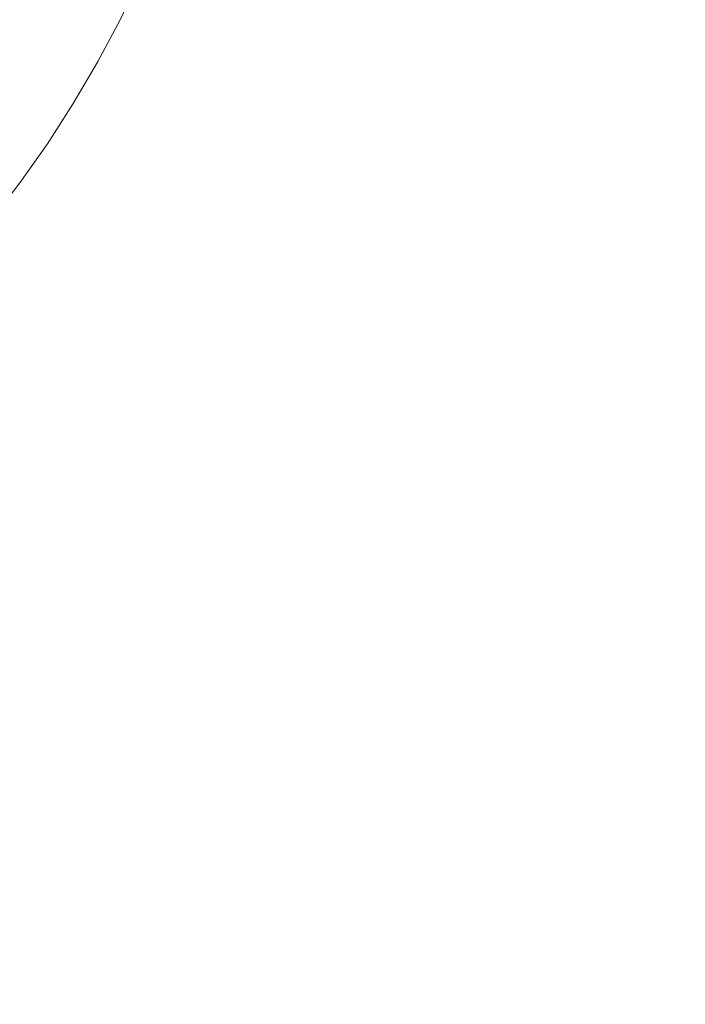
# Model space of a CAD drawing. Header units: centimetres. Extents: x -26 to 27.3, y -25.3 to -23.5.
# Tile 126 of 200: x 9.2898 to 9.3487, y -24.8921 to -24.8049. Entities that reach past the tile are written whole.
import ezdxf

# ---------------------------------------------------------------- set-up
doc = ezdxf.new("R2010")
doc.units = ezdxf.units.CM
doc.header["$LTSCALE"] = 2.54
doc.layers.add('Lucido design-1', color=7, linetype='Continuous')

# ---------------------------------------------------------------- blocks, each defined once
blk = doc.blocks.new('Gruppo-4-1')
at = {"color": 7, "linetype": 'Continuous', "lineweight": 9}
blk.add_3dface([(-25.890647, -23.559888, -349.282667), (-25.890647, -25.159888, -349.282667), (27.209353, -25.159888, -349.282667), (27.209353, -23.559888, -349.282667)], dxfattribs=at)
for points, invisible_edges in [([(-7.990647, -23.559888, -349.682667), (9.309353, -23.559888, -349.682667), (9.209353, -24.859888, -349.682667), (-7.890647, -24.859888, -349.682667)], 10), ([(9.209353, -24.859888, -349.682667), (9.309353, -23.559888, -349.682667), (9.309353, -24.759888, -349.682667)], 9), ([(9.209353, -24.859888, -349.682667), (9.309353, -24.759888, -349.682667), (9.309263, -24.764132, -349.682667)], 9), ([(9.209353, -24.859888, -349.682667), (9.309263, -24.764132, -349.682667), (9.308993, -24.768369, -349.682667), (9.308543, -24.77259, -349.682667)], 9), ([(9.308543, -24.77259, -349.682667), (9.307915, -24.776788, -349.682667), (9.307109, -24.780956, -349.682667), (9.209353, -24.859888, -349.682667)], 12), ([(9.307109, -24.780956, -349.682667), (9.306126, -24.785086, -349.682667), (9.30497, -24.78917, -349.682667), (9.209353, -24.859888, -349.682667)], 12), ([(9.209353, -24.859888, -349.682667), (9.30497, -24.78917, -349.682667), (9.303641, -24.793202, -349.682667), (9.302142, -24.797174, -349.682667)], 9), ([(9.302142, -24.797174, -349.682667), (9.300476, -24.801078, -349.682667), (9.298646, -24.804908, -349.682667), (9.209353, -24.859888, -349.682667)], 12), ([(9.340005, -24.7999, -349.689622), (9.338189, -24.805409, -349.689622), (9.334489, -24.804101, -349.68817), (9.336252, -24.79875, -349.68817)], 15), ([(9.313567, -24.801765, -349.683428), (9.311696, -24.80615, -349.683428), (9.30788, -24.804425, -349.682997), (9.309682, -24.800203, -349.682997)], 15), ([(9.326921, -24.801427, -349.685763), (9.325052, -24.80638, -349.685763), (9.321259, -24.804855, -349.684812), (9.323066, -24.800065, -349.684812)], 15), ([(9.343693, -24.801029, -349.691235), (9.341826, -24.806694, -349.691235), (9.338189, -24.805409, -349.689622), (9.340005, -24.7999, -349.689622)], 15), ([(9.30405, -24.802694, -349.682744), (9.302148, -24.806674, -349.682744), (9.298646, -24.804908, -349.682667), (9.300476, -24.801078, -349.682667)], 11), ([(9.347311, -24.802137, -349.693006), (9.345393, -24.807954, -349.693006), (9.341826, -24.806694, -349.691235), (9.343693, -24.801029, -349.691235)], 15), ([(9.317428, -24.803316, -349.684033), (9.315488, -24.807864, -349.684033), (9.311696, -24.80615, -349.683428), (9.313567, -24.801765, -349.683428)], 15), ([(9.33073, -24.802773, -349.686883), (9.328801, -24.807886, -349.686883), (9.325052, -24.80638, -349.685763), (9.326921, -24.801427, -349.685763)], 15), ([(9.30788, -24.804425, -349.682997), (9.305901, -24.808567, -349.682997), (9.302148, -24.806674, -349.682744), (9.30405, -24.802694, -349.682744)], 15), ([(9.334489, -24.804101, -349.68817), (9.332499, -24.809372, -349.68817), (9.328801, -24.807886, -349.686883), (9.33073, -24.802773, -349.686883)], 15), ([(9.350851, -24.803221, -349.694931), (9.348884, -24.809188, -349.694931), (9.345393, -24.807954, -349.693006), (9.347311, -24.802137, -349.693006)], 15), ([(9.321259, -24.804855, -349.684812), (9.319249, -24.809564, -349.684812), (9.315488, -24.807864, -349.684033), (9.317428, -24.803316, -349.684033)], 15), ([(9.311696, -24.80615, -349.683428), (9.30964, -24.810452, -349.683428), (9.305901, -24.808567, -349.682997), (9.30788, -24.804425, -349.682997)], 15), ([(9.338189, -24.805409, -349.689622), (9.336141, -24.810836, -349.689622), (9.332499, -24.809372, -349.68817), (9.334489, -24.804101, -349.68817)], 15), ([(9.209353, -24.859888, -349.682667), (9.298646, -24.804908, -349.682667), (9.296654, -24.808657, -349.682667)], 9), ([(9.302148, -24.806674, -349.682744), (9.300079, -24.81057, -349.682744), (9.296654, -24.808657, -349.682667), (9.298646, -24.804908, -349.682667)], 11), ([(9.325052, -24.80638, -349.685763), (9.322974, -24.811248, -349.685763), (9.319249, -24.809564, -349.684812), (9.321259, -24.804855, -349.684812)], 15), ([(9.341826, -24.806694, -349.691235), (9.33972, -24.812274, -349.691235), (9.336141, -24.810836, -349.689622), (9.338189, -24.805409, -349.689622)], 15), ([(9.315488, -24.807864, -349.684033), (9.313356, -24.812325, -349.684033), (9.30964, -24.810452, -349.683428), (9.311696, -24.80615, -349.683428)], 15), ([(9.328801, -24.807886, -349.686883), (9.326656, -24.812912, -349.686883), (9.322974, -24.811248, -349.685763), (9.325052, -24.80638, -349.685763)], 15), ([(9.305901, -24.808567, -349.682997), (9.303748, -24.81262, -349.682997), (9.300079, -24.81057, -349.682744), (9.302148, -24.806674, -349.682744)], 15), ([(9.345393, -24.807954, -349.693006), (9.343231, -24.813685, -349.693006), (9.33972, -24.812274, -349.691235), (9.341826, -24.806694, -349.691235)], 15), ([(9.319249, -24.809564, -349.684812), (9.317042, -24.814184, -349.684812), (9.313356, -24.812325, -349.684033), (9.315488, -24.807864, -349.684033)], 15), ([(9.332499, -24.809372, -349.68817), (9.330288, -24.814554, -349.68817), (9.326656, -24.812912, -349.686883), (9.328801, -24.807886, -349.686883)], 15), ([(9.348884, -24.809188, -349.694931), (9.346666, -24.815065, -349.694931), (9.343231, -24.813685, -349.693006), (9.345393, -24.807954, -349.693006)], 15), ([(9.209353, -24.859888, -349.682667), (9.296654, -24.808657, -349.682667), (9.294506, -24.812319, -349.682667), (9.292204, -24.815885, -349.682667)], 9), ([(9.300079, -24.81057, -349.682744), (9.297846, -24.814375, -349.682744), (9.294506, -24.812319, -349.682667), (9.296654, -24.808657, -349.682667)], 11), ([(9.30964, -24.810452, -349.683428), (9.307404, -24.814662, -349.683428), (9.303748, -24.81262, -349.682997), (9.305901, -24.808567, -349.682997)], 15), ([(9.322974, -24.811248, -349.685763), (9.320692, -24.816024, -349.685763), (9.317042, -24.814184, -349.684812), (9.319249, -24.809564, -349.684812)], 15), ([(9.336141, -24.810836, -349.689622), (9.333865, -24.816171, -349.689622), (9.330288, -24.814554, -349.68817), (9.332499, -24.809372, -349.68817)], 15), ([(9.352294, -24.810392, -349.697008), (9.350021, -24.816413, -349.697008), (9.346666, -24.815065, -349.694931), (9.348884, -24.809188, -349.694931)], 15), ([(9.303748, -24.81262, -349.682997), (9.301425, -24.816579, -349.682997), (9.297846, -24.814375, -349.682744), (9.300079, -24.81057, -349.682744)], 15), ([(9.313356, -24.812325, -349.684033), (9.311037, -24.816692, -349.684033), (9.307404, -24.814662, -349.683428), (9.30964, -24.810452, -349.683428)], 15), ([(9.33972, -24.812274, -349.691235), (9.33738, -24.81776, -349.691235), (9.333865, -24.816171, -349.689622), (9.336141, -24.810836, -349.689622)], 15), ([(9.326656, -24.812912, -349.686883), (9.3243, -24.817843, -349.686883), (9.320692, -24.816024, -349.685763), (9.322974, -24.811248, -349.685763)], 15), ([(9.297846, -24.814375, -349.682744), (9.295454, -24.818082, -349.682744), (9.292204, -24.815885, -349.682667), (9.294506, -24.812319, -349.682667)], 11), ([(9.317042, -24.814184, -349.684812), (9.314641, -24.818705, -349.684812), (9.311037, -24.816692, -349.684033), (9.313356, -24.812325, -349.684033)], 15), ([(9.343231, -24.813685, -349.693006), (9.340827, -24.819318, -349.693006), (9.33738, -24.81776, -349.691235), (9.33972, -24.812274, -349.691235)], 15), ([(9.307404, -24.814662, -349.683428), (9.304991, -24.818775, -349.683428), (9.301425, -24.816579, -349.682997), (9.303748, -24.81262, -349.682997)], 15), ([(9.330288, -24.814554, -349.68817), (9.327859, -24.819638, -349.68817), (9.3243, -24.817843, -349.686883), (9.326656, -24.812912, -349.686883)], 15), ([(9.320692, -24.816024, -349.685763), (9.318209, -24.820699, -349.685763), (9.314641, -24.818705, -349.684812), (9.317042, -24.814184, -349.684812)], 15), ([(9.346666, -24.815065, -349.694931), (9.344201, -24.820843, -349.694931), (9.340827, -24.819318, -349.693006), (9.343231, -24.813685, -349.693006)], 15), ([(9.301425, -24.816579, -349.682997), (9.298936, -24.820436, -349.682997), (9.295454, -24.818082, -349.682744), (9.297846, -24.814375, -349.682744)], 15), ([(9.311037, -24.816692, -349.684033), (9.308534, -24.820956, -349.684033), (9.304991, -24.818775, -349.683428), (9.307404, -24.814662, -349.683428)], 15), ([(9.333865, -24.816171, -349.689622), (9.331364, -24.821405, -349.689622), (9.327859, -24.819638, -349.68817), (9.330288, -24.814554, -349.68817)], 15), ([(9.350021, -24.816413, -349.697008), (9.347496, -24.822332, -349.697008), (9.344201, -24.820843, -349.694931), (9.346666, -24.815065, -349.694931)], 15), ([(9.292204, -24.815885, -349.682667), (9.289753, -24.819351, -349.682667), (9.209353, -24.859888, -349.682667)], 10), ([(9.295454, -24.818082, -349.682744), (9.292906, -24.821684, -349.682744), (9.289753, -24.819351, -349.682667), (9.292204, -24.815885, -349.682667)], 11), ([(9.3243, -24.817843, -349.686883), (9.321737, -24.822669, -349.686883), (9.318209, -24.820699, -349.685763), (9.320692, -24.816024, -349.685763)], 15), ([(9.304991, -24.818775, -349.683428), (9.302405, -24.82278, -349.683428), (9.298936, -24.820436, -349.682997), (9.301425, -24.816579, -349.682997)], 15), ([(9.314641, -24.818705, -349.684812), (9.312049, -24.823121, -349.684812), (9.308534, -24.820956, -349.684033), (9.311037, -24.816692, -349.684033)], 15), ([(9.33738, -24.81776, -349.691235), (9.334808, -24.823141, -349.691235), (9.331364, -24.821405, -349.689622), (9.333865, -24.816171, -349.689622)], 15), ([(9.35329, -24.817727, -349.699231), (9.350706, -24.823783, -349.699231), (9.347496, -24.822332, -349.697008), (9.350021, -24.816413, -349.697008)], 15), ([(9.340827, -24.819318, -349.693006), (9.338186, -24.824844, -349.693006), (9.334808, -24.823141, -349.691235), (9.33738, -24.81776, -349.691235)], 15), ([(9.298936, -24.820436, -349.682997), (9.296286, -24.824183, -349.682997), (9.292906, -24.821684, -349.682744), (9.295454, -24.818082, -349.682744)], 15), ([(9.318209, -24.820699, -349.685763), (9.31553, -24.825264, -349.685763), (9.312049, -24.823121, -349.684812), (9.314641, -24.818705, -349.684812)], 15), ([(9.327859, -24.819638, -349.68817), (9.325216, -24.824613, -349.68817), (9.321737, -24.822669, -349.686883), (9.3243, -24.817843, -349.686883)], 15), ([(9.292906, -24.821684, -349.682744), (9.290208, -24.825174, -349.682744), (9.287157, -24.82271, -349.682667), (9.289753, -24.819351, -349.682667)], 11), ([(9.308534, -24.820956, -349.684033), (9.305853, -24.825111, -349.684033), (9.302405, -24.82278, -349.683428), (9.304991, -24.818775, -349.683428)], 15), ([(9.344201, -24.820843, -349.694931), (9.341492, -24.826511, -349.694931), (9.338186, -24.824844, -349.693006), (9.340827, -24.819318, -349.693006)], 15), ([(9.302405, -24.82278, -349.683428), (9.299652, -24.826673, -349.683428), (9.296286, -24.824183, -349.682997), (9.298936, -24.820436, -349.682997)], 15), ([(9.331364, -24.821405, -349.689622), (9.328643, -24.826527, -349.689622), (9.325216, -24.824613, -349.68817), (9.327859, -24.819638, -349.68817)], 15), ([(9.312049, -24.823121, -349.684812), (9.309273, -24.827422, -349.684812), (9.305853, -24.825111, -349.684033), (9.308534, -24.820956, -349.684033)], 15), ([(9.321737, -24.822669, -349.686883), (9.318971, -24.827382, -349.686883), (9.31553, -24.825264, -349.685763), (9.318209, -24.820699, -349.685763)], 15), ([(9.347496, -24.822332, -349.697008), (9.344721, -24.828139, -349.697008), (9.341492, -24.826511, -349.694931), (9.344201, -24.820843, -349.694931)], 15), ([(9.296286, -24.824183, -349.682997), (9.293479, -24.827815, -349.682997), (9.290208, -24.825174, -349.682744), (9.292906, -24.821684, -349.682744)], 15), ([(9.334808, -24.823141, -349.691235), (9.332011, -24.828409, -349.691235), (9.328643, -24.826527, -349.689622), (9.331364, -24.821405, -349.689622)], 15), ([(9.290208, -24.825174, -349.682744), (9.287365, -24.828547, -349.682744), (9.28442, -24.825955, -349.682667), (9.287157, -24.82271, -349.682667)], 11), ([(9.305853, -24.825111, -349.684033), (9.302998, -24.829147, -349.684033), (9.299652, -24.826673, -349.683428), (9.302405, -24.82278, -349.683428)], 15), ([(9.325216, -24.824613, -349.68817), (9.322365, -24.829472, -349.68817), (9.318971, -24.827382, -349.686883), (9.321737, -24.822669, -349.686883)], 15), ([(9.350706, -24.823783, -349.699231), (9.347867, -24.829725, -349.699231), (9.344721, -24.828139, -349.697008), (9.347496, -24.822332, -349.697008)], 15), ([(9.31553, -24.825264, -349.685763), (9.31266, -24.829711, -349.685763), (9.309273, -24.827422, -349.684812), (9.312049, -24.823121, -349.684812)], 15), ([(9.338186, -24.824844, -349.693006), (9.335313, -24.830254, -349.693006), (9.332011, -24.828409, -349.691235), (9.334808, -24.823141, -349.691235)], 15), ([(9.353826, -24.825194, -349.701598), (9.350924, -24.831267, -349.701598), (9.347867, -24.829725, -349.699231), (9.350706, -24.823783, -349.699231)], 15), ([(9.299652, -24.826673, -349.683428), (9.296737, -24.830445, -349.683428), (9.293479, -24.827815, -349.682997), (9.296286, -24.824183, -349.682997)], 15), ([(9.328643, -24.826527, -349.689622), (9.325707, -24.83153, -349.689622), (9.322365, -24.829472, -349.68817), (9.325216, -24.824613, -349.68817)], 15), ([(9.293479, -24.827815, -349.682997), (9.29052, -24.831324, -349.682997), (9.287365, -24.828547, -349.682744), (9.290208, -24.825174, -349.682744)], 15), ([(9.309273, -24.827422, -349.684812), (9.306317, -24.831602, -349.684812), (9.302998, -24.829147, -349.684033), (9.305853, -24.825111, -349.684033)], 15), ([(9.318971, -24.827382, -349.686883), (9.316007, -24.831974, -349.686883), (9.31266, -24.829711, -349.685763), (9.31553, -24.825264, -349.685763)], 15), ([(9.341492, -24.826511, -349.694931), (9.338546, -24.832059, -349.694931), (9.335313, -24.830254, -349.693006), (9.338186, -24.824844, -349.693006)], 15), ([(9.332011, -24.828409, -349.691235), (9.328992, -24.833553, -349.691235), (9.325707, -24.83153, -349.689622), (9.328643, -24.826527, -349.689622)], 15), ([(9.344721, -24.828139, -349.697008), (9.341702, -24.833823, -349.697008), (9.338546, -24.832059, -349.694931), (9.341492, -24.826511, -349.694931)], 15), ([(9.302998, -24.829147, -349.684033), (9.299974, -24.833059, -349.684033), (9.296737, -24.830445, -349.683428), (9.299652, -24.826673, -349.683428)], 15), ([(9.31266, -24.829711, -349.685763), (9.309604, -24.834033, -349.685763), (9.306317, -24.831602, -349.684812), (9.309273, -24.827422, -349.684812)], 15), ([(9.322365, -24.829472, -349.68817), (9.31931, -24.834206, -349.68817), (9.316007, -24.831974, -349.686883), (9.318971, -24.827382, -349.686883)], 15), ([(9.296737, -24.830445, -349.683428), (9.293663, -24.83409, -349.683428), (9.29052, -24.831324, -349.682997), (9.293479, -24.827815, -349.682997)], 15), ([(9.347867, -24.829725, -349.699231), (9.344778, -24.835541, -349.699231), (9.341702, -24.833823, -349.697008), (9.344721, -24.828139, -349.697008)], 15), ([(9.29052, -24.831324, -349.682997), (9.287415, -24.834704, -349.682997), (9.28438, -24.831796, -349.682744), (9.287365, -24.828547, -349.682744)], 15), ([(9.306317, -24.831602, -349.684812), (9.303186, -24.835653, -349.684812), (9.299974, -24.833059, -349.684033), (9.302998, -24.829147, -349.684033)], 15), ([(9.335313, -24.830254, -349.693006), (9.332213, -24.835536, -349.693006), (9.328992, -24.833553, -349.691235), (9.332011, -24.828409, -349.691235)], 15), ([(9.316007, -24.831974, -349.686883), (9.312852, -24.836435, -349.686883), (9.309604, -24.834033, -349.685763), (9.31266, -24.829711, -349.685763)], 15), ([(9.325707, -24.83153, -349.689622), (9.322562, -24.836404, -349.689622), (9.31931, -24.834206, -349.68817), (9.322365, -24.829472, -349.68817)], 15), ([(9.350924, -24.831267, -349.701598), (9.347767, -24.837211, -349.701598), (9.344778, -24.835541, -349.699231), (9.347867, -24.829725, -349.699231)], 15), ([(9.299974, -24.833059, -349.684033), (9.296787, -24.83684, -349.684033), (9.293663, -24.83409, -349.683428), (9.296737, -24.830445, -349.683428)], 15), ([(9.338546, -24.832059, -349.694931), (9.335366, -24.837477, -349.694931), (9.332213, -24.835536, -349.693006), (9.335313, -24.830254, -349.693006)], 15), ([(9.293663, -24.83409, -349.683428), (9.290438, -24.837602, -349.683428), (9.287415, -24.834704, -349.682997), (9.29052, -24.831324, -349.682997)], 15), ([(9.309604, -24.834033, -349.685763), (9.306366, -24.838221, -349.685763), (9.303186, -24.835653, -349.684812), (9.306317, -24.831602, -349.684812)], 15), ([(9.328992, -24.833553, -349.691235), (9.325758, -24.838564, -349.691235), (9.322562, -24.836404, -349.689622), (9.325707, -24.83153, -349.689622)], 15), ([(9.353889, -24.832761, -349.704102), (9.350666, -24.83883, -349.704102), (9.347767, -24.837211, -349.701598), (9.350924, -24.831267, -349.701598)], 15), ([(9.31931, -24.834206, -349.68817), (9.316057, -24.838806, -349.68817), (9.312852, -24.836435, -349.686883), (9.316007, -24.831974, -349.686883)], 15), ([(9.341702, -24.833823, -349.697008), (9.338445, -24.839373, -349.697008), (9.335366, -24.837477, -349.694931), (9.338546, -24.832059, -349.694931)], 15), ([(9.303186, -24.835653, -349.684812), (9.299886, -24.839567, -349.684812), (9.296787, -24.83684, -349.684033), (9.299974, -24.833059, -349.684033)], 15), ([(9.296787, -24.83684, -349.684033), (9.293442, -24.840481, -349.684033), (9.290438, -24.837602, -349.683428), (9.293663, -24.83409, -349.683428)], 15), ([(9.312852, -24.836435, -349.686883), (9.30951, -24.840759, -349.686883), (9.306366, -24.838221, -349.685763), (9.309604, -24.834033, -349.685763)], 15), ([(9.322562, -24.836404, -349.689622), (9.319213, -24.84114, -349.689622), (9.316057, -24.838806, -349.68817), (9.31931, -24.834206, -349.68817)], 15), ([(9.332213, -24.835536, -349.693006), (9.328892, -24.840682, -349.693006), (9.325758, -24.838564, -349.691235), (9.328992, -24.833553, -349.691235)], 15), ([(9.344778, -24.835541, -349.699231), (9.341445, -24.84122, -349.699231), (9.338445, -24.839373, -349.697008), (9.341702, -24.833823, -349.697008)], 15), ([(9.290438, -24.837602, -349.683428), (9.287067, -24.840973, -349.683428), (9.284169, -24.83795, -349.682997), (9.287415, -24.834704, -349.682997)], 15), ([(9.306366, -24.838221, -349.685763), (9.302954, -24.842268, -349.685763), (9.299886, -24.839567, -349.684812), (9.303186, -24.835653, -349.684812)], 15), ([(9.335366, -24.837477, -349.694931), (9.33196, -24.842756, -349.694931), (9.328892, -24.840682, -349.693006), (9.332213, -24.835536, -349.693006)], 15), ([(9.347767, -24.837211, -349.701598), (9.344361, -24.843016, -349.701598), (9.341445, -24.84122, -349.699231), (9.344778, -24.835541, -349.699231)], 15), ([(9.299886, -24.839567, -349.684812), (9.296423, -24.843337, -349.684812), (9.293442, -24.840481, -349.684033), (9.296787, -24.83684, -349.684033)], 15), ([(9.316057, -24.838806, -349.68817), (9.312611, -24.843263, -349.68817), (9.30951, -24.840759, -349.686883), (9.312852, -24.836435, -349.686883)], 15), ([(9.325758, -24.838564, -349.691235), (9.322314, -24.843433, -349.691235), (9.319213, -24.84114, -349.689622), (9.322562, -24.836404, -349.689622)], 15), ([(9.293442, -24.840481, -349.684033), (9.289946, -24.843977, -349.684033), (9.287067, -24.840973, -349.683428), (9.290438, -24.837602, -349.683428)], 15), ([(9.338445, -24.839373, -349.697008), (9.334955, -24.84478, -349.697008), (9.33196, -24.842756, -349.694931), (9.335366, -24.837477, -349.694931)], 15), ([(9.350666, -24.83883, -349.704102), (9.347188, -24.844756, -349.704102), (9.344361, -24.843016, -349.701598), (9.347767, -24.837211, -349.701598)], 15), ([(9.30951, -24.840759, -349.686883), (9.305987, -24.844937, -349.686883), (9.302954, -24.842268, -349.685763), (9.306366, -24.838221, -349.685763)], 15), ([(9.328892, -24.840682, -349.693006), (9.325355, -24.845683, -349.693006), (9.322314, -24.843433, -349.691235), (9.325758, -24.838564, -349.691235)], 15), ([(9.302954, -24.842268, -349.685763), (9.299374, -24.846166, -349.685763), (9.296423, -24.843337, -349.684812), (9.299886, -24.839567, -349.684812)], 15), ([(9.319213, -24.84114, -349.689622), (9.315665, -24.845729, -349.689622), (9.312611, -24.843263, -349.68817), (9.316057, -24.838806, -349.68817)], 15), ([(9.341445, -24.84122, -349.699231), (9.337874, -24.846753, -349.699231), (9.334955, -24.84478, -349.697008), (9.338445, -24.839373, -349.697008)], 15), ([(9.353468, -24.840396, -349.70674), (9.349921, -24.846439, -349.70674), (9.347188, -24.844756, -349.704102), (9.350666, -24.83883, -349.704102)], 15), ([(9.296423, -24.843337, -349.684812), (9.292802, -24.846958, -349.684812), (9.289946, -24.843977, -349.684033), (9.293442, -24.840481, -349.684033)], 15), ([(9.289946, -24.843977, -349.684033), (9.286305, -24.847322, -349.684033), (9.283555, -24.844198, -349.683428), (9.287067, -24.840973, -349.683428)], 15), ([(9.312611, -24.843263, -349.68817), (9.30898, -24.847571, -349.68817), (9.305987, -24.844937, -349.686883), (9.30951, -24.840759, -349.686883)], 15), ([(9.322314, -24.843433, -349.691235), (9.318666, -24.848152, -349.691235), (9.315665, -24.845729, -349.689622), (9.319213, -24.84114, -349.689622)], 15), ([(9.33196, -24.842756, -349.694931), (9.328332, -24.847885, -349.694931), (9.325355, -24.845683, -349.693006), (9.328892, -24.840682, -349.693006)], 15), ([(9.344361, -24.843016, -349.701598), (9.340711, -24.848671, -349.701598), (9.337874, -24.846753, -349.699231), (9.341445, -24.84122, -349.699231)], 15), ([(9.305987, -24.844937, -349.686883), (9.302291, -24.848962, -349.686883), (9.299374, -24.846166, -349.685763), (9.302954, -24.842268, -349.685763)], 15), ([(9.334955, -24.84478, -349.697008), (9.331239, -24.850035, -349.697008), (9.328332, -24.847885, -349.694931), (9.33196, -24.842756, -349.694931)], 15), ([(9.347188, -24.844756, -349.704102), (9.343462, -24.85053, -349.704102), (9.340711, -24.848671, -349.701598), (9.344361, -24.843016, -349.701598)], 15), ([(9.292802, -24.846958, -349.684812), (9.289032, -24.850421, -349.684812), (9.286305, -24.847322, -349.684033), (9.289946, -24.843977, -349.684033)], 15), ([(9.299374, -24.846166, -349.685763), (9.295631, -24.849909, -349.685763), (9.292802, -24.846958, -349.684812), (9.296423, -24.843337, -349.684812)], 15), ([(9.315665, -24.845729, -349.689622), (9.311926, -24.850164, -349.689622), (9.30898, -24.847571, -349.68817), (9.312611, -24.843263, -349.68817)], 15), ([(9.325355, -24.845683, -349.693006), (9.32161, -24.850529, -349.693006), (9.318666, -24.848152, -349.691235), (9.322314, -24.843433, -349.691235)], 15), ([(9.337874, -24.846753, -349.699231), (9.334072, -24.852129, -349.699231), (9.331239, -24.850035, -349.697008), (9.334955, -24.84478, -349.697008)], 15), ([(9.349921, -24.846439, -349.70674), (9.346121, -24.852327, -349.70674), (9.343462, -24.85053, -349.704102), (9.347188, -24.844756, -349.704102)], 15), ([(9.30898, -24.847571, -349.68817), (9.305169, -24.85172, -349.68817), (9.302291, -24.848962, -349.686883), (9.305987, -24.844937, -349.686883)], 15), ([(9.318666, -24.848152, -349.691235), (9.314822, -24.852712, -349.691235), (9.311926, -24.850164, -349.689622), (9.315665, -24.845729, -349.689622)], 15), ([(9.328332, -24.847885, -349.694931), (9.32449, -24.852855, -349.694931), (9.32161, -24.850529, -349.693006), (9.325355, -24.845683, -349.693006)], 15), ([(9.302291, -24.848962, -349.686883), (9.298427, -24.852826, -349.686883), (9.295631, -24.849909, -349.685763), (9.299374, -24.846166, -349.685763)], 15), ([(9.352557, -24.848062, -349.709506), (9.348686, -24.854061, -349.709506), (9.346121, -24.852327, -349.70674), (9.349921, -24.846439, -349.70674)], 15), ([(9.295631, -24.849909, -349.685763), (9.291733, -24.853489, -349.685763), (9.289032, -24.850421, -349.684812), (9.292802, -24.846958, -349.684812)], 15), ([(9.340711, -24.848671, -349.701598), (9.336825, -24.854166, -349.701598), (9.334072, -24.852129, -349.699231), (9.337874, -24.846753, -349.699231)], 15), ([(9.311926, -24.850164, -349.689622), (9.308002, -24.854436, -349.689622), (9.305169, -24.85172, -349.68817), (9.30898, -24.847571, -349.68817)], 15), ([(9.32161, -24.850529, -349.693006), (9.317662, -24.855212, -349.693006), (9.314822, -24.852712, -349.691235), (9.318666, -24.848152, -349.691235)], 15), ([(9.331239, -24.850035, -349.697008), (9.327303, -24.855126, -349.697008), (9.32449, -24.852855, -349.694931), (9.328332, -24.847885, -349.694931)], 15), ([(9.354718, -24.849393, -349.711956), (9.350788, -24.855482, -349.711956), (9.348686, -24.854061, -349.709506), (9.352557, -24.848062, -349.709506)], 15), ([(9.305169, -24.85172, -349.68817), (9.301185, -24.855704, -349.68817), (9.298427, -24.852826, -349.686883), (9.302291, -24.848962, -349.686883)], 15), ([(9.343462, -24.85053, -349.704102), (9.339494, -24.85614, -349.704102), (9.336825, -24.854166, -349.701598), (9.340711, -24.848671, -349.701598)], 15), ([(9.298427, -24.852826, -349.686883), (9.294402, -24.856522, -349.686883), (9.291733, -24.853489, -349.685763), (9.295631, -24.849909, -349.685763)], 15), ([(9.334072, -24.852129, -349.699231), (9.330044, -24.85734, -349.699231), (9.327303, -24.855126, -349.697008), (9.331239, -24.850035, -349.697008)], 15), ([(9.291733, -24.853489, -349.685763), (9.287686, -24.856901, -349.685763), (9.285118, -24.853721, -349.684812), (9.289032, -24.850421, -349.684812)], 15), ([(9.314822, -24.852712, -349.691235), (9.310787, -24.857105, -349.691235), (9.308002, -24.854436, -349.689622), (9.311926, -24.850164, -349.689622)], 15), ([(9.32449, -24.852855, -349.694931), (9.320441, -24.857658, -349.694931), (9.317662, -24.855212, -349.693006), (9.32161, -24.850529, -349.693006)], 15), ([(9.346121, -24.852327, -349.70674), (9.342075, -24.858049, -349.70674), (9.339494, -24.85614, -349.704102), (9.343462, -24.85053, -349.704102)], 15), ([(9.308002, -24.854436, -349.689622), (9.303901, -24.858537, -349.689622), (9.301185, -24.855704, -349.68817), (9.305169, -24.85172, -349.68817)], 15), ([(9.317662, -24.855212, -349.693006), (9.313518, -24.859722, -349.693006), (9.310787, -24.857105, -349.691235), (9.314822, -24.852712, -349.691235)], 15), ([(9.336825, -24.854166, -349.701598), (9.332709, -24.859491, -349.701598), (9.330044, -24.85734, -349.699231), (9.334072, -24.852129, -349.699231)], 15), ([(9.348686, -24.854061, -349.709506), (9.344564, -24.859889, -349.709506), (9.342075, -24.858049, -349.70674), (9.346121, -24.852327, -349.70674)], 15), ([(9.294402, -24.856522, -349.686883), (9.290224, -24.860045, -349.686883), (9.287686, -24.856901, -349.685763), (9.291733, -24.853489, -349.685763)], 15), ([(9.301185, -24.855704, -349.68817), (9.297036, -24.859515, -349.68817), (9.294402, -24.856522, -349.686883), (9.298427, -24.852826, -349.686883)], 15), ([(9.327303, -24.855126, -349.697008), (9.323155, -24.860046, -349.697008), (9.320441, -24.857658, -349.694931), (9.32449, -24.852855, -349.694931)], 15), ([(9.310787, -24.857105, -349.691235), (9.30657, -24.861322, -349.691235), (9.303901, -24.858537, -349.689622), (9.308002, -24.854436, -349.689622)], 15), ([(9.339494, -24.85614, -349.704102), (9.335292, -24.861576, -349.704102), (9.332709, -24.859491, -349.701598), (9.336825, -24.854166, -349.701598)], 15), ([(9.350788, -24.855482, -349.711956), (9.346604, -24.861398, -349.711956), (9.344564, -24.859889, -349.709506), (9.348686, -24.854061, -349.709506)], 15), ([(9.320441, -24.857658, -349.694931), (9.316191, -24.862284, -349.694931), (9.313518, -24.859722, -349.693006), (9.317662, -24.855212, -349.693006)], 15), ([(9.330044, -24.85734, -349.699231), (9.3258, -24.862374, -349.699231), (9.323155, -24.860046, -349.697008), (9.327303, -24.855126, -349.697008)], 15), ([(9.303901, -24.858537, -349.689622), (9.299629, -24.862461, -349.689622), (9.297036, -24.859515, -349.68817), (9.301185, -24.855704, -349.68817)], 15), ([(9.342075, -24.858049, -349.70674), (9.337789, -24.863593, -349.70674), (9.335292, -24.861576, -349.704102), (9.339494, -24.85614, -349.704102)], 15), ([(9.353166, -24.857088, -349.714947), (9.348911, -24.863104, -349.714947), (9.346604, -24.861398, -349.711956), (9.350788, -24.855482, -349.711956)], 15), ([(9.290224, -24.860045, -349.686883), (9.2859, -24.863387, -349.686883), (9.283498, -24.860139, -349.685763), (9.287686, -24.856901, -349.685763)], 15), ([(9.297036, -24.859515, -349.68817), (9.292728, -24.863146, -349.68817), (9.290224, -24.860045, -349.686883), (9.294402, -24.856522, -349.686883)], 15), ([(9.313518, -24.859722, -349.693006), (9.309187, -24.864053, -349.693006), (9.30657, -24.861322, -349.691235), (9.310787, -24.857105, -349.691235)], 15), ([(9.323155, -24.860046, -349.697008), (9.318802, -24.864786, -349.697008), (9.316191, -24.862284, -349.694931), (9.320441, -24.857658, -349.694931)], 15), ([(9.332709, -24.859491, -349.701598), (9.32837, -24.864636, -349.701598), (9.3258, -24.862374, -349.699231), (9.330044, -24.85734, -349.699231)], 15), ([(9.30657, -24.861322, -349.691235), (9.302177, -24.865357, -349.691235), (9.299629, -24.862461, -349.689622), (9.303901, -24.858537, -349.689622)], 15), ([(9.344564, -24.859889, -349.709506), (9.340198, -24.865538, -349.709506), (9.337789, -24.863593, -349.70674), (9.342075, -24.858049, -349.70674)], 15), ([(9.299629, -24.862461, -349.689622), (9.295194, -24.8662, -349.689622), (9.292728, -24.863146, -349.68817), (9.297036, -24.859515, -349.68817)], 15), ([(9.335292, -24.861576, -349.704102), (9.330862, -24.86683, -349.704102), (9.32837, -24.864636, -349.701598), (9.332709, -24.859491, -349.701598)], 15), ([(9.292728, -24.863146, -349.68817), (9.288271, -24.866592, -349.68817), (9.2859, -24.863387, -349.686883), (9.290224, -24.860045, -349.686883)], 15), ([(9.316191, -24.862284, -349.694931), (9.311749, -24.866726, -349.694931), (9.309187, -24.864053, -349.693006), (9.313518, -24.859722, -349.693006)], 15), ([(9.3258, -24.862374, -349.699231), (9.321345, -24.867224, -349.699231), (9.318802, -24.864786, -349.697008), (9.323155, -24.860046, -349.697008)], 15), ([(9.346604, -24.861398, -349.711956), (9.342172, -24.867132, -349.711956), (9.340198, -24.865538, -349.709506), (9.344564, -24.859889, -349.709506)], 15), ([(9.309187, -24.864053, -349.693006), (9.304677, -24.868197, -349.693006), (9.302177, -24.865357, -349.691235), (9.30657, -24.861322, -349.691235)], 15), ([(9.348911, -24.863104, -349.714947), (9.344404, -24.868934, -349.714947), (9.342172, -24.867132, -349.711956), (9.346604, -24.861398, -349.711956)], 15), ([(9.318802, -24.864786, -349.697008), (9.314251, -24.869337, -349.697008), (9.311749, -24.866726, -349.694931), (9.316191, -24.862284, -349.694931)], 15), ([(9.337789, -24.863593, -349.70674), (9.333272, -24.868951, -349.70674), (9.330862, -24.86683, -349.704102), (9.335292, -24.861576, -349.704102)], 15), ([(9.295194, -24.8662, -349.689622), (9.290605, -24.869748, -349.689622), (9.288271, -24.866592, -349.68817), (9.292728, -24.863146, -349.68817)], 15), ([(9.302177, -24.865357, -349.691235), (9.297617, -24.869201, -349.691235), (9.295194, -24.8662, -349.689622), (9.299629, -24.862461, -349.689622)], 15), ([(9.32837, -24.864636, -349.701598), (9.323817, -24.869593, -349.701598), (9.321345, -24.867224, -349.699231), (9.3258, -24.862374, -349.699231)], 15), ([(9.351114, -24.864734, -349.718051), (9.346537, -24.870656, -349.718051), (9.344404, -24.868934, -349.714947), (9.348911, -24.863104, -349.714947)], 15), ([(9.311749, -24.866726, -349.694931), (9.307123, -24.870976, -349.694931), (9.304677, -24.868197, -349.693006), (9.309187, -24.864053, -349.693006)], 15), ([(9.340198, -24.865538, -349.709506), (9.335596, -24.870996, -349.709506), (9.333272, -24.868951, -349.70674), (9.337789, -24.863593, -349.70674)], 15), ([(9.321345, -24.867224, -349.699231), (9.316689, -24.87188, -349.699231), (9.314251, -24.869337, -349.697008), (9.318802, -24.864786, -349.697008)], 15), ([(9.330862, -24.86683, -349.704102), (9.326214, -24.87189, -349.704102), (9.323817, -24.869593, -349.701598), (9.32837, -24.864636, -349.701598)], 15), ([(9.353211, -24.866285, -349.721263), (9.348565, -24.872294, -349.721263), (9.346537, -24.870656, -349.718051), (9.351114, -24.864734, -349.718051)], 15), ([(9.304677, -24.868197, -349.693006), (9.299994, -24.872145, -349.693006), (9.297617, -24.869201, -349.691235), (9.302177, -24.865357, -349.691235)], 15), ([(9.342172, -24.867132, -349.711956), (9.337501, -24.872672, -349.711956), (9.335596, -24.870996, -349.709506), (9.340198, -24.865538, -349.709506)], 15), ([(9.290605, -24.869748, -349.689622), (9.285869, -24.873097, -349.689622), (9.283671, -24.869845, -349.68817), (9.288271, -24.866592, -349.68817)], 15), ([(9.297617, -24.869201, -349.691235), (9.292898, -24.872849, -349.691235), (9.290605, -24.869748, -349.689622), (9.295194, -24.8662, -349.689622)], 15), ([(9.355197, -24.867754, -349.724578), (9.350488, -24.873846, -349.724578), (9.348565, -24.872294, -349.721263), (9.353211, -24.866285, -349.721263)], 15), ([(9.314251, -24.869337, -349.697008), (9.309512, -24.87369, -349.697008), (9.307123, -24.870976, -349.694931), (9.311749, -24.866726, -349.694931)], 15), ([(9.323817, -24.869593, -349.701598), (9.319058, -24.874352, -349.701598), (9.316689, -24.87188, -349.699231), (9.321345, -24.867224, -349.699231)], 15), ([(9.333272, -24.868951, -349.70674), (9.328532, -24.874112, -349.70674), (9.326214, -24.87189, -349.704102), (9.330862, -24.86683, -349.704102)], 15), ([(9.344404, -24.868934, -349.714947), (9.339655, -24.874568, -349.714947), (9.337501, -24.872672, -349.711956), (9.342172, -24.867132, -349.711956)], 15), ([(9.307123, -24.870976, -349.694931), (9.30232, -24.875025, -349.694931), (9.299994, -24.872145, -349.693006), (9.304677, -24.868197, -349.693006)], 15), ([(9.299994, -24.872145, -349.693006), (9.295148, -24.87589, -349.693006), (9.292898, -24.872849, -349.691235), (9.297617, -24.869201, -349.691235)], 15), ([(9.335596, -24.870996, -349.709506), (9.330766, -24.876253, -349.709506), (9.328532, -24.874112, -349.70674), (9.333272, -24.868951, -349.70674)], 15), ([(9.346537, -24.870656, -349.718051), (9.341712, -24.876378, -349.718051), (9.339655, -24.874568, -349.714947), (9.344404, -24.868934, -349.714947)], 15), ([(9.292898, -24.872849, -349.691235), (9.288029, -24.876293, -349.691235), (9.285869, -24.873097, -349.689622), (9.290605, -24.869748, -349.689622)], 15), ([(9.316689, -24.87188, -349.699231), (9.311839, -24.876335, -349.699231), (9.309512, -24.87369, -349.697008), (9.314251, -24.869337, -349.697008)], 15), ([(9.326214, -24.87189, -349.704102), (9.321355, -24.876749, -349.704102), (9.319058, -24.874352, -349.701598), (9.323817, -24.869593, -349.701598)], 15), ([(9.309512, -24.87369, -349.697008), (9.304591, -24.877838, -349.697008), (9.30232, -24.875025, -349.694931), (9.307123, -24.870976, -349.694931)], 15), ([(9.337501, -24.872672, -349.711956), (9.332599, -24.878009, -349.711956), (9.330766, -24.876253, -349.709506), (9.335596, -24.870996, -349.709506)], 15), ([(9.348565, -24.872294, -349.721263), (9.343669, -24.878101, -349.721263), (9.341712, -24.876378, -349.718051), (9.346537, -24.870656, -349.718051)], 15), ([(9.319058, -24.874352, -349.701598), (9.314101, -24.878905, -349.701598), (9.311839, -24.876335, -349.699231), (9.316689, -24.87188, -349.699231)], 15), ([(9.328532, -24.874112, -349.70674), (9.323577, -24.879067, -349.70674), (9.321355, -24.876749, -349.704102), (9.326214, -24.87189, -349.704102)], 15), ([(9.30232, -24.875025, -349.694931), (9.29735, -24.878867, -349.694931), (9.295148, -24.87589, -349.693006), (9.299994, -24.872145, -349.693006)], 15), ([(9.339655, -24.874568, -349.714947), (9.33467, -24.879995, -349.714947), (9.332599, -24.878009, -349.711956), (9.337501, -24.872672, -349.711956)], 15), ([(9.350488, -24.873846, -349.724578), (9.345524, -24.879733, -349.724578), (9.343669, -24.878101, -349.721263), (9.348565, -24.872294, -349.721263)], 15), ([(9.295148, -24.87589, -349.693006), (9.290147, -24.879427, -349.693006), (9.288029, -24.876293, -349.691235), (9.292898, -24.872849, -349.691235)], 15), ([(9.311839, -24.876335, -349.699231), (9.306805, -24.880579, -349.699231), (9.304591, -24.877838, -349.697008), (9.309512, -24.87369, -349.697008)], 15), ([(9.321355, -24.876749, -349.704102), (9.316295, -24.881397, -349.704102), (9.314101, -24.878905, -349.701598), (9.319058, -24.874352, -349.701598)], 15), ([(9.330766, -24.876253, -349.709506), (9.325718, -24.881301, -349.709506), (9.323577, -24.879067, -349.70674), (9.328532, -24.874112, -349.70674)], 15), ([(9.3523, -24.87531, -349.727989), (9.347273, -24.881272, -349.727989), (9.345524, -24.879733, -349.724578), (9.350488, -24.873846, -349.724578)], 15), ([(9.304591, -24.877838, -349.697008), (9.2995, -24.881774, -349.697008), (9.29735, -24.878867, -349.694931), (9.30232, -24.875025, -349.694931)], 15), ([(9.341712, -24.876378, -349.718051), (9.336649, -24.881891, -349.718051), (9.33467, -24.879995, -349.714947), (9.339655, -24.874568, -349.714947)], 15), ([(9.354, -24.876682, -349.731491), (9.348913, -24.882716, -349.731491), (9.347273, -24.881272, -349.727989), (9.3523, -24.87531, -349.727989)], 15), ([(9.290147, -24.879427, -349.693006), (9.285001, -24.882748, -349.693006), (9.283018, -24.879527, -349.691235), (9.288029, -24.876293, -349.691235)], 15), ([(9.29735, -24.878867, -349.694931), (9.292221, -24.882495, -349.694931), (9.290147, -24.879427, -349.693006), (9.295148, -24.87589, -349.693006)], 15), ([(9.332599, -24.878009, -349.711956), (9.327474, -24.883134, -349.711956), (9.325718, -24.881301, -349.709506), (9.330766, -24.876253, -349.709506)], 15), ([(9.314101, -24.878905, -349.701598), (9.308956, -24.883244, -349.701598), (9.306805, -24.880579, -349.699231), (9.311839, -24.876335, -349.699231)], 15), ([(9.323577, -24.879067, -349.70674), (9.318416, -24.883807, -349.70674), (9.316295, -24.881397, -349.704102), (9.321355, -24.876749, -349.704102)], 15), ([(9.343669, -24.878101, -349.721263), (9.338531, -24.883695, -349.721263), (9.336649, -24.881891, -349.718051), (9.341712, -24.876378, -349.718051)], 15), ([(9.306805, -24.880579, -349.699231), (9.301594, -24.884607, -349.699231), (9.2995, -24.881774, -349.697008), (9.304591, -24.877838, -349.697008)], 15), ([(9.33467, -24.879995, -349.714947), (9.32946, -24.885205, -349.714947), (9.327474, -24.883134, -349.711956), (9.332599, -24.878009, -349.711956)], 15), ([(9.2995, -24.881774, -349.697008), (9.294245, -24.88549, -349.697008), (9.292221, -24.882495, -349.694931), (9.29735, -24.878867, -349.694931)], 15), ([(9.316295, -24.881397, -349.704102), (9.311041, -24.885827, -349.704102), (9.308956, -24.883244, -349.701598), (9.314101, -24.878905, -349.701598)], 15), ([(9.345524, -24.879733, -349.724578), (9.340315, -24.885405, -349.724578), (9.338531, -24.883695, -349.721263), (9.343669, -24.878101, -349.721263)], 15), ([(9.292221, -24.882495, -349.694931), (9.286942, -24.885901, -349.694931), (9.285001, -24.882748, -349.693006), (9.290147, -24.879427, -349.693006)], 15), ([(9.325718, -24.881301, -349.709506), (9.320461, -24.886131, -349.709506), (9.318416, -24.883807, -349.70674), (9.323577, -24.879067, -349.70674)], 15), ([(9.347273, -24.881272, -349.727989), (9.341997, -24.887017, -349.727989), (9.340315, -24.885405, -349.724578), (9.345524, -24.879733, -349.724578)], 15), ([(9.308956, -24.883244, -349.701598), (9.303631, -24.88736, -349.701598), (9.301594, -24.884607, -349.699231), (9.306805, -24.880579, -349.699231)], 15), ([(9.336649, -24.881891, -349.718051), (9.331356, -24.887184, -349.718051), (9.32946, -24.885205, -349.714947), (9.33467, -24.879995, -349.714947)], 15), ([(9.318416, -24.883807, -349.70674), (9.313058, -24.888324, -349.70674), (9.311041, -24.885827, -349.704102), (9.316295, -24.881397, -349.704102)], 15), ([(9.327474, -24.883134, -349.711956), (9.322137, -24.888036, -349.711956), (9.320461, -24.886131, -349.709506), (9.325718, -24.881301, -349.709506)], 15), ([(9.348913, -24.882716, -349.731491), (9.343574, -24.888528, -349.731491), (9.341997, -24.887017, -349.727989), (9.347273, -24.881272, -349.727989)], 15), ([(9.301594, -24.884607, -349.699231), (9.296218, -24.888409, -349.699231), (9.294245, -24.88549, -349.697008), (9.2995, -24.881774, -349.697008)], 15), ([(9.338531, -24.883695, -349.721263), (9.33316, -24.889066, -349.721263), (9.331356, -24.887184, -349.718051), (9.336649, -24.881891, -349.718051)], 15), ([(9.294245, -24.88549, -349.697008), (9.288838, -24.88898, -349.697008), (9.286942, -24.885901, -349.694931), (9.292221, -24.882495, -349.694931)], 15), ([(9.311041, -24.885827, -349.704102), (9.305605, -24.890029, -349.704102), (9.303631, -24.88736, -349.701598), (9.308956, -24.883244, -349.701598)], 15), ([(9.32946, -24.885205, -349.714947), (9.324033, -24.89019, -349.714947), (9.322137, -24.888036, -349.711956), (9.327474, -24.883134, -349.711956)], 15), ([(9.350441, -24.884061, -349.735076), (9.345044, -24.889938, -349.735076), (9.343574, -24.888528, -349.731491), (9.348913, -24.882716, -349.731491)], 15), ([(9.320461, -24.886131, -349.709506), (9.315003, -24.890733, -349.709506), (9.313058, -24.888324, -349.70674), (9.318416, -24.883807, -349.70674)], 15), ([(9.340315, -24.885405, -349.724578), (9.33487, -24.89085, -349.724578), (9.33316, -24.889066, -349.721263), (9.338531, -24.883695, -349.721263)], 15), ([(9.351857, -24.885307, -349.738739), (9.346406, -24.891242, -349.738739), (9.345044, -24.889938, -349.735076), (9.350441, -24.884061, -349.735076)], 15), ([(9.303631, -24.88736, -349.701598), (9.298136, -24.891246, -349.701598), (9.296218, -24.888409, -349.699231), (9.301594, -24.884607, -349.699231)], 15), ([(9.296218, -24.888409, -349.699231), (9.290685, -24.89198, -349.699231), (9.288838, -24.88898, -349.697008), (9.294245, -24.88549, -349.697008)], 15), ([(9.313058, -24.888324, -349.70674), (9.307514, -24.89261, -349.70674), (9.305605, -24.890029, -349.704102), (9.311041, -24.885827, -349.704102)], 15), ([(9.331356, -24.887184, -349.718051), (9.325843, -24.892247, -349.718051), (9.324033, -24.89019, -349.714947), (9.32946, -24.885205, -349.714947)], 15), ([(9.341997, -24.887017, -349.727989), (9.336482, -24.892532, -349.727989), (9.33487, -24.89085, -349.724578), (9.340315, -24.885405, -349.724578)], 15), ([(9.353157, -24.886451, -349.742473), (9.347656, -24.892441, -349.742473), (9.346406, -24.891242, -349.738739), (9.351857, -24.885307, -349.738739)], 15), ([(9.322137, -24.888036, -349.711956), (9.316597, -24.892707, -349.711956), (9.315003, -24.890733, -349.709506), (9.320461, -24.886131, -349.709506)], 15), ([(9.354339, -24.887492, -349.746272), (9.348793, -24.893531, -349.746272), (9.347656, -24.892441, -349.742473), (9.353157, -24.886451, -349.742473)], 15), ([(9.305605, -24.890029, -349.704102), (9.299995, -24.893997, -349.704102), (9.298136, -24.891246, -349.701598), (9.303631, -24.88736, -349.701598)], 15), ([(9.33316, -24.889066, -349.721263), (9.327566, -24.894204, -349.721263), (9.325843, -24.892247, -349.718051), (9.331356, -24.887184, -349.718051)], 15), ([(9.343574, -24.888528, -349.731491), (9.337993, -24.894109, -349.731491), (9.336482, -24.892532, -349.727989), (9.341997, -24.887017, -349.727989)], 15), ([(9.298136, -24.891246, -349.701598), (9.292481, -24.894896, -349.701598), (9.290685, -24.89198, -349.699231), (9.296218, -24.888409, -349.699231)], 15), ([(9.315003, -24.890733, -349.709506), (9.309354, -24.895099, -349.709506), (9.307514, -24.89261, -349.70674), (9.313058, -24.888324, -349.70674)], 15), ([(9.324033, -24.89019, -349.714947), (9.318399, -24.894939, -349.714947), (9.316597, -24.892707, -349.711956), (9.322137, -24.888036, -349.711956)], 15), ([(9.290685, -24.89198, -349.699231), (9.285006, -24.895313, -349.699231), (9.283288, -24.892237, -349.697008), (9.288838, -24.88898, -349.697008)], 15), ([(9.33487, -24.89085, -349.724578), (9.329198, -24.896059, -349.724578), (9.327566, -24.894204, -349.721263), (9.33316, -24.889066, -349.721263)], 15), ([(9.345044, -24.889938, -349.735076), (9.339403, -24.895579, -349.735076), (9.337993, -24.894109, -349.731491), (9.343574, -24.888528, -349.731491)], 15), ([(9.307514, -24.89261, -349.70674), (9.301792, -24.896656, -349.70674), (9.299995, -24.893997, -349.704102), (9.305605, -24.890029, -349.704102)], 15), ([(9.325843, -24.892247, -349.718051), (9.320121, -24.897072, -349.718051), (9.318399, -24.894939, -349.714947), (9.324033, -24.89019, -349.714947)], 15), ([(9.346406, -24.891242, -349.738739), (9.340707, -24.896941, -349.738739), (9.339403, -24.895579, -349.735076), (9.345044, -24.889938, -349.735076)], 15), ([(9.316597, -24.892707, -349.711956), (9.310863, -24.897139, -349.711956), (9.309354, -24.895099, -349.709506), (9.315003, -24.890733, -349.709506)], 15), ([(9.336482, -24.892532, -349.727989), (9.330737, -24.897808, -349.727989), (9.329198, -24.896059, -349.724578), (9.33487, -24.89085, -349.724578)], 15), ([(9.292481, -24.894896, -349.701598), (9.286676, -24.898302, -349.701598), (9.285006, -24.895313, -349.699231), (9.290685, -24.89198, -349.699231)], 15), ([(9.299995, -24.893997, -349.704102), (9.294221, -24.897723, -349.704102), (9.292481, -24.894896, -349.701598), (9.298136, -24.891246, -349.701598)], 15), ([(9.347656, -24.892441, -349.742473), (9.341906, -24.898191, -349.742473), (9.340707, -24.896941, -349.738739), (9.346406, -24.891242, -349.738739)], 15)]:
    blk.add_3dface(points, dxfattribs=dict(at, invisible_edges=invisible_edges))

msp = doc.modelspace()

# ---------------------------------------------------------------- block references
at = {"layer": 'Lucido design-1', "color": 7}
msp.add_blockref('Gruppo-4-1', (0, 0), dxfattribs=at)

doc.saveas('drawing.dxf')
